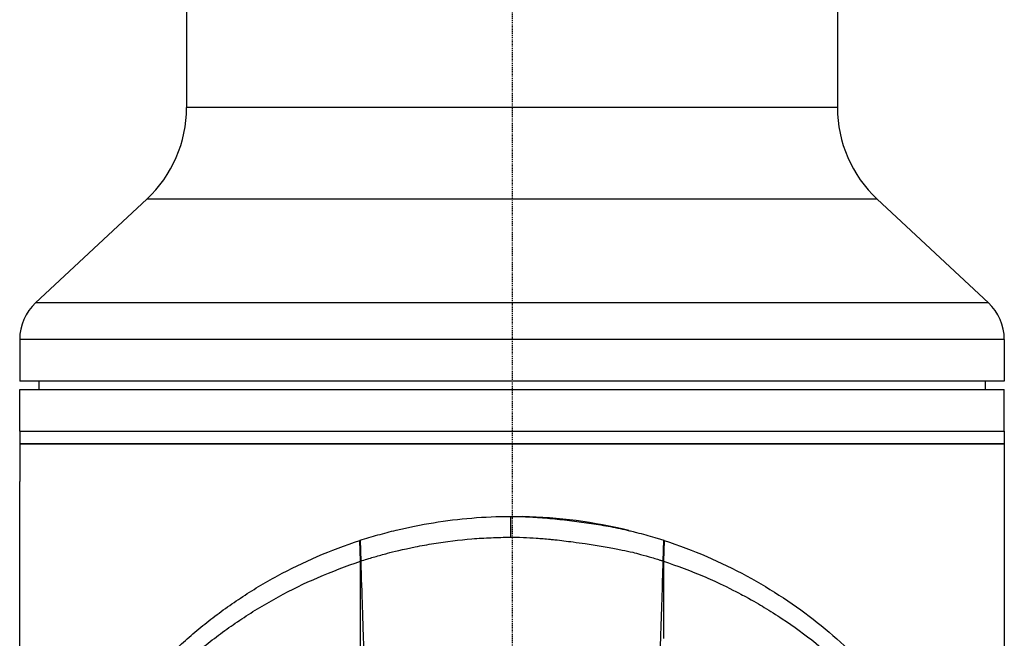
# Model space of a CAD drawing. Header units: millimetres. Extents: x 0 to 4378, y 0 to 2376.
# Tile 239 of 256: x 2156 to 2274, y 1241 to 1315. Entities that reach past the tile are written whole.
import ezdxf

# ---------------------------------------------------------------- set-up
doc = ezdxf.new("R2010")
doc.units = ezdxf.units.MM
doc.header["$LTSCALE"] = 0.2
doc.linetypes.add('CENTER2', pattern=[1.125, 0.75, -0.125, 0.125, -0.125])
doc.layers.add('02_Center Line', color=1, linetype='CENTER2')

# ---------------------------------------------------------------- blocks, each defined once
blk = doc.blocks.new('A$C8e57dc05')
for p, q in [((39, 931.2), (39, 702.18)), ((-39, 861.15), (-39, 702.18)), ((39, 702.18), (-39, 702.18)), ((-43.77, 691.21), (-57.09, 678.79)), ((43.77, 691.21), (-43.77, 691.21)), ((43.77, 691.21), (57.09, 678.79)), ((57.09, 678.79), (-57.09, 678.79)), ((59, 674.4), (-59, 674.4)), ((-59, 674.4), (-59, 669.4)), ((59, 674.4), (59, 669.4)), ((59, 669.4), (-59, 669.4)), ((-56.7, 669.4), (-56.71, 668.4)), ((56.7, 669.4), (56.71, 668.4)), ((-59, 668.4), (59, 668.4)), ((-59, 663.4), (-59, 668.4)), ((59, 663.4), (59, 668.4)), ((-59, 663.4), (59, 663.4)), ((-59, 663.4), (-59, 661.9)), ((-59, 663.4), (59, 663.4)), ((59, 663.4), (59, 661.9)), ((59, 661.9), (-59, 661.9)), ((-59, 661.9), (-59, 657.4)), ((-59, 661.9), (59, 661.9)), ((59, 661.9), (59, 657.4)), ((-59, 614.2), (-59, 657.4)), ((59, 657.4), (59, 594.2)), ((-0.18, 653.21), (-0.17, 650.72)), ((-18.21, 650.34), (-18.23, 650.33)), ((-18.15, 647.83), (-18.23, 650.33)), ((-18.21, 650.34), (-18.13, 647.85)), ((18.13, 647.85), (18.2, 650.34)), ((18.22, 650.33), (18.14, 647.83)), ((18.22, 650.33), (18.2, 650.34)), ((18.13, 647.85), (18.14, 647.83))]:
    blk.add_line(p, q)
for centre, radius, start, end in [((-54, 702.18), 15, 313, 0), ((54, 702.18), 15, 180, 227), ((-53, 674.4), 6, 133, 180), ((53, 674.4), 6, 0, 47), ((0, 594.2), 59, 76.2705, 88.7519)]:
    blk.add_arc(centre, radius, start, end)
for points, knots in [([(-18.21, 650.34), (-17.86, 650.45), (-17.5, 650.57), (-17.15, 650.67), (-16.79, 650.78), (-16.43, 650.88), (-16.07, 650.98), (-15.71, 651.08), (-15.35, 651.18), (-14.98, 651.28), (-14.62, 651.38), (-14.25, 651.47), (-13.89, 651.56), (-12.42, 651.91), (-10.92, 652.21), (-9.41, 652.45), (-7.89, 652.7), (-6.36, 652.89), (-4.82, 653.01), (-3.28, 653.14), (-1.73, 653.21), (-0.18, 653.21)], [-1, -1, -1, -1, -0.9375, -0.9375, -0.9375, -0.875, -0.875, -0.875, -0.8125, -0.8125, -0.8125, -0.75, -0.75, -0.75, -0.5, -0.5, -0.5, -0.25, -0.25, -0.25, 0, 0, 0, 0]), ([(-0.18, 653.21), (0.02, 653.21), (0.22, 653.21), (0.42, 653.21), (0.61, 653.21), (0.81, 653.2), (1.01, 653.19), (1.4, 653.18), (1.8, 653.17), (2.19, 653.15), (2.98, 653.1), (3.76, 653.05), (4.55, 652.97), (5.33, 652.9), (6.11, 652.81), (6.89, 652.72), (7.67, 652.62), (8.44, 652.52), (9.22, 652.41), (9.99, 652.29), (10.76, 652.17), (11.52, 652.03), (12.29, 651.89), (13.05, 651.73), (13.8, 651.56), (13.99, 651.52), (14.17, 651.47), (14.36, 651.43), (14.55, 651.38), (14.73, 651.34), (14.92, 651.29), (15.29, 651.19), (15.66, 651.09), (16.02, 650.99), (16.39, 650.89), (16.76, 650.78), (17.12, 650.67), (17.3, 650.62), (17.48, 650.56), (17.66, 650.51), (17.84, 650.45), (18.02, 650.39), (18.2, 650.34)], [-1, -1, -1, -1, -0.96875, -0.96875, -0.96875, -0.9375, -0.9375, -0.9375, -0.875, -0.875, -0.875, -0.75, -0.75, -0.75, -0.625, -0.625, -0.625, -0.5, -0.5, -0.5, -0.375, -0.375, -0.375, -0.25, -0.25, -0.25, -0.21875, -0.21875, -0.21875, -0.1875, -0.1875, -0.1875, -0.125, -0.125, -0.125, -0.0625, -0.0625, -0.0625, -0.03125, -0.03125, -0.03125, 0, 0, 0, 0]), ([(-49.17, 626.82), (-47.53, 629.29), (-45.67, 631.69), (-43.58, 633.99), (-43.06, 634.56), (-42.52, 635.13), (-41.96, 635.69), (-41.41, 636.25), (-40.84, 636.8), (-40.26, 637.34), (-39.97, 637.61), (-39.67, 637.88), (-39.37, 638.15), (-39.07, 638.42), (-38.77, 638.69), (-38.46, 638.95), (-38.16, 639.21), (-37.84, 639.47), (-37.53, 639.73), (-37.22, 639.99), (-36.9, 640.25), (-36.58, 640.5), (-35.93, 641.01), (-35.27, 641.51), (-34.6, 642), (-33.92, 642.49), (-33.23, 642.97), (-32.53, 643.43), (-31.82, 643.9), (-31.1, 644.36), (-30.37, 644.8), (-29.63, 645.24), (-28.88, 645.67), (-28.11, 646.08), (-26.58, 646.91), (-24.98, 647.69), (-23.33, 648.4), (-21.68, 649.11), (-19.98, 649.76), (-18.23, 650.33)], [-1, -1, -1, -1, -0.75, -0.75, -0.75, -0.6875, -0.6875, -0.6875, -0.625, -0.625, -0.625, -0.59375, -0.59375, -0.59375, -0.5625, -0.5625, -0.5625, -0.53125, -0.53125, -0.53125, -0.5, -0.5, -0.5, -0.4375, -0.4375, -0.4375, -0.375, -0.375, -0.375, -0.3125, -0.3125, -0.3125, -0.25, -0.25, -0.25, -0.125, -0.125, -0.125, 0, 0, 0, 0]), ([(-18.13, 647.85), (-17.88, 647.93), (-17.64, 648.01), (-17.11, 648.17), (-16.8, 648.26), (-16.15, 648.45), (-15.64, 648.59), (-15.03, 648.76), (-14.96, 648.78), (-14.24, 648.97), (-13.06, 649.26), (-10.87, 649.7), (-10.13, 649.84), (-7.87, 650.2), (-6.34, 650.39), (-4.03, 650.58), (-3.26, 650.62), (-1.72, 650.69), (-0.95, 650.71), (-0.17, 650.72)], [-1.925983, -1.925983, -1.925983, -1.925983, -1.875869, -1.875869, -1.820686, -1.820686, -1.653095, -1.653095, -1.624088, -1.624088, -1.164895, -1.164895, -0.929585, -0.929585, -0.463526, -0.463526, -0.231599, -0.231599, 0, 0, 0, 0]), ([(-0.17, 650.72), (0.17, 650.72), (0.74, 650.71), (1.88, 650.67), (2.4, 650.64), (2.91, 650.61)], [-0.3421384, -0.3421384, -0.3421384, -0.3421384, -0.1542602, -0.1542602, -0.0000058, -0.0000058, -0.0000058, -0.0000058]), ([(2.91, 650.61), (3.46, 650.57), (4.01, 650.52), (4.75, 650.45), (4.93, 650.43), (5.86, 650.33), (6.61, 650.24), (7.8, 650.08), (8.28, 650.01), (9.41, 649.85), (10.06, 649.75), (11.02, 649.59), (11.34, 649.53), (11.93, 649.43), (12.21, 649.38), (12.73, 649.28), (12.97, 649.23), (13.64, 649.09), (14.06, 649), (14.76, 648.83), (15.09, 648.74), (15.83, 648.53), (16.32, 648.4), (16.97, 648.21), (17.22, 648.14), (17.57, 648.03), (17.72, 647.98), (17.9, 647.92), (18.01, 647.89), (18.13, 647.85)], [0, 0, 0, 0, 0.166671, 0.166671, 0.221871, 0.221871, 0.444489, 0.444489, 0.598255, 0.598255, 0.802929, 0.802929, 0.904924, 0.904924, 0.994423, 0.994423, 1.072733, 1.072733, 1.212093, 1.212093, 1.315259, 1.315259, 1.467472, 1.467472, 1.537706, 1.537706, 1.574978, 1.574978, 1.639288, 1.639288, 1.639288, 1.639288]), ([(18.22, 650.33), (19.98, 649.76), (21.68, 649.11), (23.33, 648.4), (24.98, 647.69), (26.57, 646.92), (28.11, 646.09), (31.18, 644.43), (34, 642.54), (36.57, 640.51), (39.15, 638.47), (41.48, 636.28), (43.58, 633.99), (45.67, 631.69), (47.53, 629.29), (49.17, 626.82)], [-1, -1, -1, -1, -0.875, -0.875, -0.875, -0.75, -0.75, -0.75, -0.5, -0.5, -0.5, -0.25, -0.25, -0.25, 0, 0, 0, 0]), ([(-48.93, 624.4), (-47.3, 626.86), (-45.45, 629.25), (-43.37, 631.54), (-42.85, 632.11), (-42.31, 632.68), (-41.76, 633.23), (-41.21, 633.79), (-40.64, 634.34), (-40.06, 634.88), (-39.77, 635.15), (-39.48, 635.42), (-39.18, 635.69), (-38.88, 635.95), (-38.58, 636.21), (-38.28, 636.48), (-37.97, 636.74), (-37.66, 637), (-37.35, 637.26), (-37.04, 637.52), (-36.72, 637.78), (-36.4, 638.03), (-35.76, 638.54), (-35.1, 639.03), (-34.43, 639.52), (-33.76, 640), (-33.08, 640.48), (-32.37, 640.94), (-31.67, 641.41), (-30.96, 641.86), (-30.22, 642.3), (-29.49, 642.74), (-28.74, 643.17), (-27.98, 643.58), (-26.46, 644.41), (-24.87, 645.19), (-23.23, 645.89), (-21.58, 646.6), (-19.89, 647.26), (-18.15, 647.83)], [0, 0, 0, 0, 0.25, 0.25, 0.25, 0.3125, 0.3125, 0.3125, 0.375, 0.375, 0.375, 0.40625, 0.40625, 0.40625, 0.4375, 0.4375, 0.4375, 0.46875, 0.46875, 0.46875, 0.5, 0.5, 0.5, 0.5625, 0.5625, 0.5625, 0.625, 0.625, 0.625, 0.6875, 0.6875, 0.6875, 0.75, 0.75, 0.75, 0.875, 0.875, 0.875, 1, 1, 1, 1]), ([(-18.14, 624.59), (-18.14, 625.51), (-18.14, 626.44), (-18.14, 627.38), (-18.14, 627.43), (-18.14, 627.48), (-18.14, 627.53), (-18.15, 628.43), (-18.15, 629.33), (-18.15, 630.23), (-18.15, 630.32), (-18.15, 630.42), (-18.15, 630.51), (-18.15, 631.39), (-18.15, 632.26), (-18.15, 633.14), (-18.15, 633.26), (-18.15, 633.39), (-18.15, 633.52), (-18.15, 634.38), (-18.15, 635.24), (-18.15, 636.1), (-18.15, 636.24), (-18.15, 636.39), (-18.15, 636.54), (-18.15, 637.39), (-18.15, 638.24), (-18.15, 639.1), (-18.15, 639.13), (-18.15, 639.17), (-18.15, 639.2), (-18.15, 640.18), (-18.15, 641.15), (-18.15, 642.12), (-18.15, 644.03), (-18.15, 645.94), (-18.15, 647.83)], [0, 0, 0, 0, 0.1206948, 0.1206948, 0.1206948, 0.1274688, 0.1274688, 0.1274688, 0.2438816, 0.2438816, 0.2438816, 0.256112, 0.256112, 0.256112, 0.3692231, 0.3692231, 0.3692231, 0.3854414, 0.3854414, 0.3854414, 0.4964218, 0.4964218, 0.4964218, 0.5152549, 0.5152549, 0.5152549, 0.6251524, 0.6251524, 0.6251524, 0.6298026, 0.6298026, 0.6298026, 0.7550606, 0.7550606, 0.7550606, 1, 1, 1, 1]), ([(-18.13, 647.85), (-18.07, 645.89), (-18, 644.02), (-17.94, 642.24), (-17.91, 641.03), (-17.87, 639.85), (-17.83, 638.7), (-17.81, 638), (-17.79, 637.32), (-17.77, 636.65), (-17.71, 634.71), (-17.66, 632.85), (-17.61, 631.06), (-17.59, 630.15), (-17.57, 629.22), (-17.54, 628.28), (-17.53, 627.82), (-17.52, 627.36), (-17.5, 626.89), (-17.49, 626.43), (-17.47, 626.07), (-17.47, 625.78), (-17.46, 625.68), (-17.46, 625.58), (-17.46, 625.5)], [0, 0, 0, 0, 0.25, 0.25, 0.25, 0.4058701, 0.4058701, 0.4058701, 0.5, 0.5, 0.5, 0.75, 0.75, 0.75, 0.875, 0.875, 0.875, 0.9375, 0.9375, 0.9375, 0.9829974, 0.9829974, 0.9829974, 0.9999998, 0.9999998, 0.9999998, 0.9999998]), ([(17.83, 638.63), (17.88, 640.16), (17.93, 641.69), (18.03, 644.77), (18.08, 646.31), (18.13, 647.85)], [0.0000004, 0.0000004, 0.0000004, 0.0000004, 0.4665484, 0.4665484, 0.9319989, 0.9319989, 0.9319989, 0.9319989]), ([(18.14, 647.83), (19.75, 647.31), (21.45, 646.67), (23.23, 645.91), (23.85, 645.64), (24.67, 645.27), (25.65, 644.8), (26.87, 644.2), (27.63, 643.79), (27.98, 643.6), (28.95, 643.07), (29.69, 642.63), (30.22, 642.31), (30.95, 641.87), (31.67, 641.42), (32.37, 640.95), (33.78, 640.02), (35.12, 639.05), (36.4, 638.03), (36.44, 638), (36.45, 637.99), (36.47, 637.97), (37.27, 637.34), (38.51, 636.33), (40.06, 634.88), (41.57, 633.48), (42.63, 632.34), (43.36, 631.54), (43.4, 631.5), (43.46, 631.43), (43.51, 631.37), (45.41, 629.28), (47.23, 626.95), (48.93, 624.4)], [-1, -1, -1, -1, -0.875, -0.875, -0.875, -0.8125, -0.8125, -0.8125, -0.75, -0.75, -0.75, -0.6875, -0.6875, -0.6875, -0.625, -0.625, -0.625, -0.5000062, -0.5000062, -0.5000062, -0.4961503, -0.4961503, -0.4961503, -0.375, -0.375, -0.375, -0.2500563, -0.2500563, -0.2500563, -0.243637, -0.243637, -0.243637, 0, 0, 0, 0]), ([(17.49, 626.58), (17.52, 627.57), (17.55, 628.56), (17.6, 630.53), (17.62, 631.52), (17.71, 634.55), (17.77, 636.59), (17.83, 638.63)], [0.000002, 0.000002, 0.000002, 0.000002, 0.303764, 0.303764, 0.607969, 0.607969, 1.235162, 1.235162, 1.235162, 1.235162])]:
    blk.add_open_spline(points, degree=3, knots=knots)
for points in [[(-18.15, 647.83), (-18.14, 647.84), (-18.14, 647.84), (-18.13, 647.85)], [(18.14, 647.83), (18.14, 644.75), (18.14, 641.67), (18.14, 638.6)]]:
    blk.add_open_spline(points, degree=3)
at = {"layer": '02_Center Line'}
blk.add_line((0, 1153.01), (0, -16.53), dxfattribs=at)

msp = doc.modelspace()

# ---------------------------------------------------------------- block references
msp.add_blockref('A$C8e57dc05', (2214.674, 602.257))

doc.saveas('drawing.dxf')
